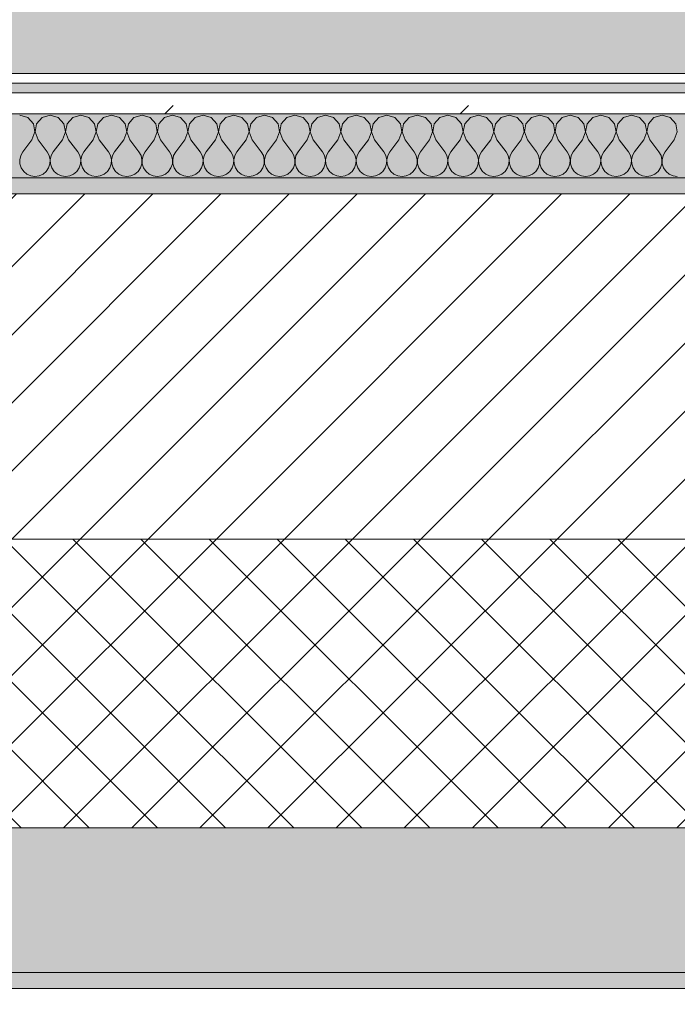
# Model space of a CAD drawing. Header units: millimetres. Extents: x -40968 to 13979, y -19284 to 4746.
# Tile 156 of 256: x -11724 to -11314, y -1709 to -1095. Entities that reach past the tile are written whole.
import ezdxf

# ---------------------------------------------------------------- set-up
doc = ezdxf.new("R2010")
doc.units = ezdxf.units.MM
doc.header["$MEASUREMENT"] = 0
doc.linetypes.add('Wipeout_Contour', pattern=[1000, 0, -1000])
for name, color, linetype in [('12_FAÇ_Façana', 7, 'Continuous'), ('Nuevo_08_E_Envans secs', 7, 'Continuous'), ('Nuevo_14_PAV_Soft Light Grey 0554', 7, 'Continuous')]:
    doc.layers.add(name, color=color, linetype=linetype)
for name, color, linetype, lineweight, true_color in [('12_FAÇ_Façana_Pluma_Nº__102', 7, 'Continuous', 5, 0xcccccc), ('12_FAÇ_Façana_Pluma_Nº__174', 7, 'Continuous', 13, 0xe4ad2c), ('12_FAÇ_Façana_Pluma_Nº__176', 7, 'Continuous', 15, 0x93a0c6), ('Nuevo_08_E_Envans secs_Pluma_Nº__102', 7, 'Continuous', 5, 0xcccccc), ('Nuevo_08_E_Envans secs_Pluma_Nº__171', 171, 'Continuous', 13, 0xaaaaff), ('Nuevo_08_E_Envans secs_Pluma_Nº__177', 7, 'Continuous', 15, 0xf7e046), ('Nuevo_14_PAV_Soft Light Grey 0554_Pluma_Nº__245', 7, 'Continuous', 13, 0xe8e8e8)]:
    doc.layers.add(name, color=color, linetype=linetype, lineweight=lineweight, true_color=true_color)
for name, color, linetype, lineweight in [('12_FAÇ_Façana_Pluma_Nº__2', 8, 'Continuous', 5), ('12_FAÇ_Façana_Pluma_Nº__7', 7, 'Continuous', 5), ('Nuevo_08_E_Envans secs_Pluma_Nº__1', 7, 'Continuous', 5)]:
    doc.layers.add(name, color=color, linetype=linetype, lineweight=lineweight)
pattern_1 = [(45, (0, 0), (-183.848, 183.848), [195, -65]), (45, (7e-14, 183.85), (-183.848, 183.848), [195, -65])]

# ---------------------------------------------------------------- blocks, each defined once
blk = doc.blocks.new('Forjado_1_1', base_point=(-23046.79, -1194.06))
at = {"layer": 'Nuevo_14_PAV_Soft Light Grey 0554_Pluma_Nº__245', "linetype": 'Continuous', "lineweight": 0, "true_color": 0xe8e8e8}
h = blk.add_hatch(color=254, dxfattribs=at)
h.paths.add_polyline_path([(-23046.79, -1194.06), (-1631.11, -1193.63), (-1631.11, -6938.97), (-1556.11, -6938.97), (-1556.11, -7503.98), (-1616.26, -7503.98), (-1616.05, -11935.98), (-1564.89, -11935.98), (-1564.89, -12491.98), (-2024.11, -12491.98), (-2024.11, -12338.98), (-6997.39, -12338.98), (-6997.39, -12391.98), (-3637.68, -12391.98), (-3638.94, -13690.72), (-3644.87, -17130.96), (428.17, -17130.98), (428.89, -16788.98), (778.89, -16788.98), (778.35, -17142.97), (2622.91, -17145.82), (2623.01, -17079.79), (3389.91, -17080.98), (3389.61, -17276.98), (5489.84, -17280.21), (5489.84, -17141.49), (5763.89, -17141.49), (5763.89, -16738.98), (6378.89, -16738.98), (6378.89, -12488.98), (5778.89, -12488.98), (5779.74, -11938.87), (6782.11, -11938.85), (6782.11, -9207.42), (6082.11, -9207.42), (6016.11, -7504.98), (6016.11, -9073.42), (2073.42, -9073.42), (2073.42, -5267.32), (5998.89, -5267.32), (5998.89, -1708.98), (5884.89, -967.98), (7332.11, -967.98), (7332.11, 1999.55), (-28277.4, 1999.55), (-23028.39, 1969.01)])
h.paths.add_polyline_path([(492.89, -5267.32), (1951.42, -5267.32), (1951.42, -9073.42), (492.89, -9073.42)], flags=0)
at = {"layer": 'Nuevo_14_PAV_Soft Light Grey 0554_Pluma_Nº__245', "color": 254, "linetype": 'Continuous', "lineweight": 13, "true_color": 0xe8e8e8, "flags": 128}
blk.add_lwpolyline([(428.17, -17130.98), (-3644.87, -17130.96), (-3638.94, -13690.72), (-3637.68, -12391.98), (-6997.39, -12391.98), (-6997.39, -12338.98), (-2024.11, -12338.98), (-2024.11, -12491.98), (-1564.89, -12491.98), (-1564.89, -11935.98), (-1616.05, -11935.98), (-1616.26, -7503.98), (-1556.11, -7503.98), (-1556.11, -6938.97), (-1631.11, -6938.97), (-1631.11, -1193.63), (-23046.79, -1194.06)], dxfattribs=at)
blk = doc.blocks.new('Muro_10_1', base_point=(-12935.93, -1193.98))
at = {"layer": '12_FAÇ_Façana_Pluma_Nº__102', "linetype": 'Continuous', "lineweight": 0, "true_color": 0xe5e5e5}
for points in [[(-12935.93, -1688.98), (-8781.93, -1688.98), (-8781.93, -1598.98), (-12035.86, -1598.98), (-12035.86, -1613.98), (-12435.86, -1613.98), (-12435.86, -1598.98), (-12486.81, -1598.98), (-12486.81, -1613.98), (-12886.81, -1613.98), (-12886.81, -1598.98), (-12935.93, -1598.98)], [(-12935.93, -1698.98), (-8781.93, -1698.98), (-8781.93, -1688.98), (-12935.93, -1688.98)]]:
    blk.add_hatch(color=254, dxfattribs=at).paths.add_polyline_path(points)
at = {"layer": '12_FAÇ_Façana_Pluma_Nº__174', "linetype": 'Continuous', "lineweight": 13, "true_color": 0xe4ad2c}
h = blk.add_hatch(dxfattribs=at)
h.set_pattern_fill('SATE_Aislamiento_0001', color=42, style=0, pattern_type=2)
h.set_pattern_definition([(45, (0, 0), (-21.2132, 21.2132), []), (135, (0, 0), (21.2132, 21.2132), [])])
h.paths.add_polyline_path([(-12035.86, -1598.98), (-8781.93, -1598.98), (-8781.93, -1418.98), (-12035.86, -1418.98)])
at = {"layer": '12_FAÇ_Façana_Pluma_Nº__176', "linetype": 'Continuous', "lineweight": 0, "true_color": 0x495063}
blk.add_hatch(color=251, dxfattribs=at).paths.add_polyline_path([(-11995.86, -1203.98), (-8781.93, -1203.98), (-8781.93, -1193.98), (-11995.86, -1193.98)])
at = {"layer": '12_FAÇ_Façana_Pluma_Nº__2', "linetype": 'Continuous', "lineweight": 5}
h = blk.add_hatch(dxfattribs=at)
h.set_pattern_fill('Ceramic_0001', color=8, style=0, pattern_type=2)
h.set_pattern_definition([(45, (0, 0), (-21.2132, 21.2132), [])])
h.paths.add_polyline_path([(-11995.86, -1418.98), (-8781.93, -1418.98), (-8781.93, -1203.98), (-11995.86, -1203.98)])
at = {"layer": '12_FAÇ_Façana_Pluma_Nº__7', "color": 7, "linetype": 'Continuous', "lineweight": 5}
for p, q in [((-8781.93, -1203.98), (-11995.86, -1203.98)), ((-11995.86, -1418.98), (-8781.93, -1418.98)), ((-12035.86, -1598.98), (-8781.93, -1598.98)), ((-12935.93, -1688.98), (-8781.93, -1688.98))]:
    blk.add_line(p, q, dxfattribs=at)
at = {"layer": '12_FAÇ_Façana_Pluma_Nº__7', "color": 7, "linetype": 'Continuous', "lineweight": 5, "flags": 128}
for points in [[(-8781.93, -1193.98), (-11995.86, -1193.98)], [(-12935.93, -1698.98), (-8781.93, -1698.98)]]:
    blk.add_lwpolyline(points, dxfattribs=at)
blk = doc.blocks.new('*X247')
at = {"layer": 'Nuevo_08_E_Envans secs_Pluma_Nº__102', "color": 254, "linetype": 'Continuous', "lineweight": 5, "true_color": 0xcccccc}
for p, q in [((-11718.8, -1156.35), (-11723.81, -1154.93)), ((-11715.29, -1160.19), (-11718.8, -1156.35)), ((-11709.77, -1156.35), (-11713.28, -1160.19)), ((-11704.76, -1154.93), (-11709.77, -1156.35)), ((-11699.75, -1156.35), (-11704.76, -1154.93)), ((-11696.24, -1160.19), (-11699.75, -1156.35)), ((-11690.72, -1156.35), (-11694.23, -1160.19)), ((-11685.71, -1154.93), (-11690.72, -1156.35)), ((-11680.71, -1156.35), (-11685.71, -1154.93)), ((-11677.2, -1160.19), (-11680.71, -1156.35)), ((-11671.67, -1156.35), (-11675.19, -1160.19)), ((-11666.67, -1154.93), (-11671.67, -1156.35)), ((-11661.66, -1156.35), (-11666.67, -1154.93)), ((-11658.15, -1160.19), (-11661.66, -1156.35)), ((-11652.63, -1156.35), (-11656.14, -1160.19)), ((-11647.62, -1154.93), (-11652.63, -1156.35)), ((-11642.61, -1156.35), (-11647.62, -1154.93)), ((-11639.1, -1160.19), (-11642.61, -1156.35)), ((-11633.58, -1156.35), (-11637.09, -1160.19)), ((-11628.57, -1154.93), (-11633.58, -1156.35)), ((-11623.56, -1156.35), (-11628.57, -1154.93)), ((-11620.05, -1160.19), (-11623.56, -1156.35)), ((-11614.53, -1156.35), (-11618.04, -1160.19)), ((-11609.52, -1154.93), (-11614.53, -1156.35)), ((-11604.52, -1156.35), (-11609.52, -1154.93)), ((-11601.01, -1160.19), (-11604.52, -1156.35)), ((-11595.48, -1156.35), (-11598.99, -1160.19)), ((-11590.48, -1154.93), (-11595.48, -1156.35)), ((-11585.47, -1156.35), (-11590.48, -1154.93)), ((-11581.96, -1160.19), (-11585.47, -1156.35)), ((-11576.44, -1156.35), (-11579.95, -1160.19)), ((-11571.43, -1154.93), (-11576.44, -1156.35)), ((-11566.42, -1156.35), (-11571.43, -1154.93)), ((-11562.91, -1160.19), (-11566.42, -1156.35)), ((-11557.39, -1156.35), (-11560.9, -1160.19)), ((-11552.38, -1154.93), (-11557.39, -1156.35)), ((-11547.37, -1156.35), (-11552.38, -1154.93)), ((-11543.86, -1160.19), (-11547.37, -1156.35)), ((-11538.34, -1156.35), (-11541.85, -1160.19)), ((-11533.33, -1154.93), (-11538.34, -1156.35)), ((-11528.33, -1156.35), (-11533.33, -1154.93)), ((-11524.81, -1160.19), (-11528.33, -1156.35)), ((-11519.29, -1156.35), (-11522.8, -1160.19)), ((-11514.29, -1154.93), (-11519.29, -1156.35)), ((-11509.28, -1156.35), (-11514.29, -1154.93)), ((-11505.77, -1160.19), (-11509.28, -1156.35)), ((-11500.25, -1156.35), (-11503.76, -1160.19)), ((-11495.24, -1154.93), (-11500.25, -1156.35)), ((-11490.23, -1156.35), (-11495.24, -1154.93)), ((-11486.72, -1160.19), (-11490.23, -1156.35)), ((-11481.2, -1156.35), (-11484.71, -1160.19)), ((-11476.19, -1154.93), (-11481.2, -1156.35)), ((-11471.18, -1156.35), (-11476.19, -1154.93)), ((-11467.67, -1160.19), (-11471.18, -1156.35)), ((-11462.15, -1156.35), (-11465.66, -1160.19)), ((-11457.14, -1154.93), (-11462.15, -1156.35)), ((-11452.14, -1156.35), (-11457.14, -1154.93)), ((-11448.62, -1160.19), (-11452.14, -1156.35)), ((-11443.1, -1156.35), (-11446.61, -1160.19)), ((-11438.1, -1154.93), (-11443.1, -1156.35)), ((-11433.09, -1156.35), (-11438.1, -1154.93)), ((-11429.58, -1160.19), (-11433.09, -1156.35)), ((-11424.05, -1156.35), (-11427.57, -1160.19)), ((-11419.05, -1154.93), (-11424.05, -1156.35)), ((-11414.04, -1156.35), (-11419.05, -1154.93)), ((-11410.53, -1160.19), (-11414.04, -1156.35)), ((-11405.01, -1156.35), (-11408.52, -1160.19)), ((-11400, -1154.93), (-11405.01, -1156.35)), ((-11394.99, -1156.35), (-11400, -1154.93)), ((-11391.48, -1160.19), (-11394.99, -1156.35)), ((-11385.96, -1156.35), (-11389.47, -1160.19)), ((-11380.95, -1154.93), (-11385.96, -1156.35)), ((-11375.95, -1156.35), (-11380.95, -1154.93)), ((-11372.43, -1160.19), (-11375.95, -1156.35)), ((-11366.91, -1156.35), (-11370.42, -1160.19)), ((-11361.9, -1154.93), (-11366.91, -1156.35)), ((-11356.9, -1156.35), (-11361.9, -1154.93)), ((-11353.39, -1160.19), (-11356.9, -1156.35)), ((-11347.86, -1156.35), (-11351.38, -1160.19)), ((-11342.86, -1154.93), (-11347.86, -1156.35)), ((-11337.85, -1156.35), (-11342.86, -1154.93)), ((-11334.34, -1160.19), (-11337.85, -1156.35)), ((-11328.82, -1156.35), (-11332.33, -1160.19)), ((-11323.81, -1154.93), (-11328.82, -1156.35)), ((-11318.8, -1156.35), (-11323.81, -1154.93)), ((-11315.29, -1160.19), (-11318.8, -1156.35)), ((-11716.19, -1170.17), (-11714.32, -1165.31)), ((-11714.32, -1165.31), (-11715.29, -1160.19)), ((-11713.28, -1160.19), (-11714.25, -1165.31)), ((-11714.25, -1165.31), (-11712.38, -1170.17)), ((-11697.14, -1170.17), (-11695.28, -1165.31)), ((-11695.28, -1165.31), (-11696.24, -1160.19)), ((-11694.23, -1160.19), (-11695.2, -1165.31)), ((-11695.2, -1165.31), (-11693.33, -1170.17)), ((-11678.1, -1170.17), (-11676.23, -1165.31)), ((-11676.23, -1165.31), (-11677.2, -1160.19)), ((-11675.19, -1160.19), (-11676.15, -1165.31)), ((-11676.15, -1165.31), (-11674.29, -1170.17)), ((-11659.05, -1170.17), (-11657.18, -1165.31)), ((-11657.18, -1165.31), (-11658.15, -1160.19)), ((-11656.14, -1160.19), (-11657.1, -1165.31)), ((-11657.1, -1165.31), (-11655.24, -1170.17)), ((-11640, -1170.17), (-11638.13, -1165.31)), ((-11638.13, -1165.31), (-11639.1, -1160.19)), ((-11637.09, -1160.19), (-11638.06, -1165.31)), ((-11638.06, -1165.31), (-11636.19, -1170.17)), ((-11620.95, -1170.17), (-11619.09, -1165.31)), ((-11619.09, -1165.31), (-11620.05, -1160.19)), ((-11618.04, -1160.19), (-11619.01, -1165.31)), ((-11619.01, -1165.31), (-11617.14, -1170.17)), ((-11601.9, -1170.17), (-11600.04, -1165.31)), ((-11600.04, -1165.31), (-11601.01, -1160.19)), ((-11598.99, -1160.19), (-11599.96, -1165.31)), ((-11599.96, -1165.31), (-11598.1, -1170.17)), ((-11582.86, -1170.17), (-11580.99, -1165.31)), ((-11580.99, -1165.31), (-11581.96, -1160.19)), ((-11579.95, -1160.19), (-11580.91, -1165.31)), ((-11580.91, -1165.31), (-11579.05, -1170.17)), ((-11563.81, -1170.17), (-11561.94, -1165.31)), ((-11561.94, -1165.31), (-11562.91, -1160.19)), ((-11560.9, -1160.19), (-11561.87, -1165.31)), ((-11561.87, -1165.31), (-11560, -1170.17)), ((-11544.76, -1170.17), (-11542.9, -1165.31)), ((-11542.9, -1165.31), (-11543.86, -1160.19)), ((-11541.85, -1160.19), (-11542.82, -1165.31)), ((-11542.82, -1165.31), (-11540.95, -1170.17)), ((-11525.71, -1170.17), (-11523.85, -1165.31)), ((-11523.85, -1165.31), (-11524.81, -1160.19)), ((-11522.8, -1160.19), (-11523.77, -1165.31)), ((-11523.77, -1165.31), (-11521.9, -1170.17)), ((-11506.67, -1170.17), (-11504.8, -1165.31)), ((-11504.8, -1165.31), (-11505.77, -1160.19)), ((-11503.76, -1160.19), (-11504.72, -1165.31)), ((-11504.72, -1165.31), (-11502.86, -1170.17)), ((-11487.62, -1170.17), (-11485.75, -1165.31)), ((-11485.75, -1165.31), (-11486.72, -1160.19)), ((-11484.71, -1160.19), (-11485.68, -1165.31)), ((-11485.68, -1165.31), (-11483.81, -1170.17)), ((-11468.57, -1170.17), (-11466.71, -1165.31)), ((-11466.71, -1165.31), (-11467.67, -1160.19)), ((-11465.66, -1160.19), (-11466.63, -1165.31)), ((-11466.63, -1165.31), (-11464.76, -1170.17)), ((-11449.52, -1170.17), (-11447.66, -1165.31)), ((-11447.66, -1165.31), (-11448.62, -1160.19)), ((-11446.61, -1160.19), (-11447.58, -1165.31)), ((-11447.58, -1165.31), (-11445.71, -1170.17)), ((-11430.48, -1170.17), (-11428.61, -1165.31)), ((-11428.61, -1165.31), (-11429.58, -1160.19)), ((-11427.57, -1160.19), (-11428.53, -1165.31)), ((-11428.53, -1165.31), (-11426.67, -1170.17)), ((-11411.43, -1170.17), (-11409.56, -1165.31)), ((-11409.56, -1165.31), (-11410.53, -1160.19)), ((-11408.52, -1160.19), (-11409.49, -1165.31)), ((-11409.49, -1165.31), (-11407.62, -1170.17)), ((-11392.38, -1170.17), (-11390.51, -1165.31)), ((-11390.51, -1165.31), (-11391.48, -1160.19)), ((-11389.47, -1160.19), (-11390.44, -1165.31)), ((-11390.44, -1165.31), (-11388.57, -1170.17)), ((-11373.33, -1170.17), (-11371.47, -1165.31)), ((-11371.47, -1165.31), (-11372.43, -1160.19)), ((-11370.42, -1160.19), (-11371.39, -1165.31)), ((-11371.39, -1165.31), (-11369.52, -1170.17)), ((-11354.29, -1170.17), (-11352.42, -1165.31)), ((-11352.42, -1165.31), (-11353.39, -1160.19)), ((-11351.38, -1160.19), (-11352.34, -1165.31)), ((-11352.34, -1165.31), (-11350.48, -1170.17)), ((-11335.24, -1170.17), (-11333.37, -1165.31)), ((-11333.37, -1165.31), (-11334.34, -1160.19)), ((-11332.33, -1160.19), (-11333.29, -1165.31)), ((-11333.29, -1165.31), (-11331.43, -1170.17)), ((-11316.19, -1170.17), (-11314.32, -1165.31)), ((-11314.32, -1165.31), (-11315.29, -1160.19)), ((-11716.19, -1170.17), (-11721.9, -1177.79)), ((-11712.38, -1170.17), (-11706.67, -1177.79)), ((-11697.14, -1170.17), (-11702.86, -1177.79)), ((-11693.33, -1170.17), (-11687.62, -1177.79)), ((-11678.1, -1170.17), (-11683.81, -1177.79)), ((-11674.29, -1170.17), (-11668.57, -1177.79)), ((-11659.05, -1170.17), (-11664.76, -1177.79)), ((-11655.24, -1170.17), (-11649.52, -1177.79)), ((-11640, -1170.17), (-11645.71, -1177.79)), ((-11636.19, -1170.17), (-11630.48, -1177.79)), ((-11620.95, -1170.17), (-11626.67, -1177.79)), ((-11617.14, -1170.17), (-11611.43, -1177.79)), ((-11601.9, -1170.17), (-11607.62, -1177.79)), ((-11598.1, -1170.17), (-11592.38, -1177.79)), ((-11582.86, -1170.17), (-11588.57, -1177.79)), ((-11579.05, -1170.17), (-11573.33, -1177.79)), ((-11563.81, -1170.17), (-11569.52, -1177.79)), ((-11560, -1170.17), (-11554.29, -1177.79)), ((-11544.76, -1170.17), (-11550.48, -1177.79)), ((-11540.95, -1170.17), (-11535.24, -1177.79)), ((-11525.71, -1170.17), (-11531.43, -1177.79)), ((-11521.9, -1170.17), (-11516.19, -1177.79)), ((-11506.67, -1170.17), (-11512.38, -1177.79)), ((-11502.86, -1170.17), (-11497.14, -1177.79)), ((-11487.62, -1170.17), (-11493.33, -1177.79)), ((-11483.81, -1170.17), (-11478.1, -1177.79)), ((-11468.57, -1170.17), (-11474.29, -1177.79)), ((-11464.76, -1170.17), (-11459.05, -1177.79)), ((-11449.52, -1170.17), (-11455.24, -1177.79)), ((-11445.71, -1170.17), (-11440, -1177.79)), ((-11430.48, -1170.17), (-11436.19, -1177.79)), ((-11426.67, -1170.17), (-11420.95, -1177.79)), ((-11411.43, -1170.17), (-11417.14, -1177.79)), ((-11407.62, -1170.17), (-11401.9, -1177.79)), ((-11392.38, -1170.17), (-11398.1, -1177.79)), ((-11388.57, -1170.17), (-11382.86, -1177.79)), ((-11373.33, -1170.17), (-11379.05, -1177.79)), ((-11369.52, -1170.17), (-11363.81, -1177.79)), ((-11354.29, -1170.17), (-11360, -1177.79)), ((-11350.48, -1170.17), (-11344.76, -1177.79)), ((-11335.24, -1170.17), (-11340.95, -1177.79)), ((-11331.43, -1170.17), (-11325.71, -1177.79)), ((-11316.19, -1170.17), (-11321.9, -1177.79)), ((-11721.9, -1177.79), (-11723.18, -1180.08)), ((-11705.4, -1180.08), (-11706.67, -1177.79)), ((-11702.86, -1177.79), (-11704.13, -1180.08)), ((-11686.35, -1180.08), (-11687.62, -1177.79)), ((-11683.81, -1177.79), (-11685.08, -1180.08)), ((-11667.3, -1180.08), (-11668.57, -1177.79)), ((-11664.76, -1177.79), (-11666.03, -1180.08)), ((-11648.25, -1180.08), (-11649.52, -1177.79)), ((-11645.71, -1177.79), (-11646.99, -1180.08)), ((-11629.2, -1180.08), (-11630.48, -1177.79)), ((-11626.67, -1177.79), (-11627.94, -1180.08)), ((-11610.16, -1180.08), (-11611.43, -1177.79)), ((-11607.62, -1177.79), (-11608.89, -1180.08)), ((-11591.11, -1180.08), (-11592.38, -1177.79)), ((-11588.57, -1177.79), (-11589.84, -1180.08)), ((-11572.06, -1180.08), (-11573.33, -1177.79)), ((-11569.52, -1177.79), (-11570.8, -1180.08)), ((-11553.01, -1180.08), (-11554.29, -1177.79)), ((-11550.48, -1177.79), (-11551.75, -1180.08)), ((-11533.97, -1180.08), (-11535.24, -1177.79)), ((-11531.43, -1177.79), (-11532.7, -1180.08)), ((-11514.92, -1180.08), (-11516.19, -1177.79)), ((-11512.38, -1177.79), (-11513.65, -1180.08)), ((-11495.87, -1180.08), (-11497.14, -1177.79)), ((-11493.33, -1177.79), (-11494.6, -1180.08)), ((-11476.82, -1180.08), (-11478.1, -1177.79)), ((-11474.29, -1177.79), (-11475.56, -1180.08)), ((-11457.78, -1180.08), (-11459.05, -1177.79)), ((-11455.24, -1177.79), (-11456.51, -1180.08)), ((-11438.73, -1180.08), (-11440, -1177.79)), ((-11436.19, -1177.79), (-11437.46, -1180.08)), ((-11419.68, -1180.08), (-11420.95, -1177.79)), ((-11417.14, -1177.79), (-11418.41, -1180.08)), ((-11400.63, -1180.08), (-11401.9, -1177.79)), ((-11398.1, -1177.79), (-11399.37, -1180.08)), ((-11381.59, -1180.08), (-11382.86, -1177.79)), ((-11379.05, -1177.79), (-11380.32, -1180.08)), ((-11362.54, -1180.08), (-11363.81, -1177.79)), ((-11360, -1177.79), (-11361.27, -1180.08)), ((-11343.49, -1180.08), (-11344.76, -1177.79)), ((-11340.95, -1177.79), (-11342.22, -1180.08)), ((-11324.44, -1180.08), (-11325.71, -1177.79)), ((-11321.9, -1177.79), (-11323.18, -1180.08)), ((-11723.18, -1180.08), (-11723.77, -1182.64)), ((-11723.77, -1182.64), (-11723.64, -1185.27)), ((-11704.8, -1182.64), (-11705.4, -1180.08)), ((-11704.93, -1185.27), (-11704.8, -1182.64)), ((-11704.13, -1180.08), (-11704.72, -1182.64)), ((-11704.72, -1182.64), (-11704.6, -1185.27)), ((-11685.75, -1182.64), (-11686.35, -1180.08)), ((-11685.88, -1185.27), (-11685.75, -1182.64)), ((-11685.08, -1180.08), (-11685.68, -1182.64)), ((-11685.68, -1182.64), (-11685.55, -1185.27)), ((-11666.71, -1182.64), (-11667.3, -1180.08)), ((-11666.83, -1185.27), (-11666.71, -1182.64)), ((-11666.03, -1180.08), (-11666.63, -1182.64)), ((-11666.63, -1182.64), (-11666.5, -1185.27)), ((-11647.66, -1182.64), (-11648.25, -1180.08)), ((-11647.78, -1185.27), (-11647.66, -1182.64)), ((-11646.99, -1180.08), (-11647.58, -1182.64)), ((-11647.58, -1182.64), (-11647.45, -1185.27)), ((-11628.61, -1182.64), (-11629.2, -1180.08)), ((-11628.74, -1185.27), (-11628.61, -1182.64)), ((-11627.94, -1180.08), (-11628.53, -1182.64)), ((-11628.53, -1182.64), (-11628.41, -1185.27)), ((-11609.56, -1182.64), (-11610.16, -1180.08)), ((-11609.69, -1185.27), (-11609.56, -1182.64)), ((-11608.89, -1180.08), (-11609.49, -1182.64)), ((-11609.49, -1182.64), (-11609.36, -1185.27)), ((-11590.51, -1182.64), (-11591.11, -1180.08)), ((-11590.64, -1185.27), (-11590.51, -1182.64)), ((-11589.84, -1180.08), (-11590.44, -1182.64)), ((-11590.44, -1182.64), (-11590.31, -1185.27)), ((-11571.47, -1182.64), (-11572.06, -1180.08)), ((-11571.59, -1185.27), (-11571.47, -1182.64)), ((-11570.8, -1180.08), (-11571.39, -1182.64)), ((-11571.39, -1182.64), (-11571.26, -1185.27)), ((-11552.42, -1182.64), (-11553.01, -1180.08)), ((-11552.55, -1185.27), (-11552.42, -1182.64)), ((-11551.75, -1180.08), (-11552.34, -1182.64)), ((-11552.34, -1182.64), (-11552.22, -1185.27)), ((-11533.37, -1182.64), (-11533.97, -1180.08)), ((-11533.5, -1185.27), (-11533.37, -1182.64)), ((-11532.7, -1180.08), (-11533.29, -1182.64)), ((-11533.29, -1182.64), (-11533.17, -1185.27)), ((-11514.32, -1182.64), (-11514.92, -1180.08)), ((-11514.45, -1185.27), (-11514.32, -1182.64)), ((-11513.65, -1180.08), (-11514.25, -1182.64)), ((-11514.25, -1182.64), (-11514.12, -1185.27)), ((-11495.28, -1182.64), (-11495.87, -1180.08)), ((-11495.4, -1185.27), (-11495.28, -1182.64)), ((-11494.6, -1180.08), (-11495.2, -1182.64)), ((-11495.2, -1182.64), (-11495.07, -1185.27)), ((-11476.23, -1182.64), (-11476.82, -1180.08)), ((-11476.36, -1185.27), (-11476.23, -1182.64)), ((-11475.56, -1180.08), (-11476.15, -1182.64)), ((-11476.15, -1182.64), (-11476.02, -1185.27)), ((-11457.18, -1182.64), (-11457.78, -1180.08)), ((-11457.31, -1185.27), (-11457.18, -1182.64)), ((-11456.51, -1180.08), (-11457.1, -1182.64)), ((-11457.1, -1182.64), (-11456.98, -1185.27)), ((-11438.13, -1182.64), (-11438.73, -1180.08)), ((-11438.26, -1185.27), (-11438.13, -1182.64)), ((-11437.46, -1180.08), (-11438.06, -1182.64)), ((-11438.06, -1182.64), (-11437.93, -1185.27)), ((-11419.09, -1182.64), (-11419.68, -1180.08)), ((-11419.21, -1185.27), (-11419.09, -1182.64)), ((-11418.41, -1180.08), (-11419.01, -1182.64)), ((-11419.01, -1182.64), (-11418.88, -1185.27)), ((-11400.04, -1182.64), (-11400.63, -1180.08)), ((-11400.17, -1185.27), (-11400.04, -1182.64)), ((-11399.37, -1180.08), (-11399.96, -1182.64)), ((-11399.96, -1182.64), (-11399.83, -1185.27)), ((-11380.99, -1182.64), (-11381.59, -1180.08)), ((-11381.12, -1185.27), (-11380.99, -1182.64)), ((-11380.32, -1180.08), (-11380.91, -1182.64)), ((-11380.91, -1182.64), (-11380.79, -1185.27)), ((-11361.94, -1182.64), (-11362.54, -1180.08)), ((-11362.07, -1185.27), (-11361.94, -1182.64)), ((-11361.27, -1180.08), (-11361.87, -1182.64)), ((-11361.87, -1182.64), (-11361.74, -1185.27)), ((-11342.9, -1182.64), (-11343.49, -1180.08)), ((-11343.02, -1185.27), (-11342.9, -1182.64)), ((-11342.22, -1180.08), (-11342.82, -1182.64)), ((-11342.82, -1182.64), (-11342.69, -1185.27)), ((-11323.85, -1182.64), (-11324.44, -1180.08)), ((-11323.98, -1185.27), (-11323.85, -1182.64)), ((-11323.18, -1180.08), (-11323.77, -1182.64)), ((-11323.77, -1182.64), (-11323.64, -1185.27)), ((-11723.64, -1185.27), (-11722.8, -1187.76)), ((-11722.8, -1187.76), (-11721.32, -1189.92)), ((-11721.32, -1189.92), (-11719.29, -1191.6)), ((-11709.28, -1191.6), (-11707.26, -1189.92)), ((-11707.26, -1189.92), (-11705.77, -1187.76)), ((-11705.77, -1187.76), (-11704.93, -1185.27)), ((-11704.6, -1185.27), (-11703.76, -1187.76)), ((-11703.76, -1187.76), (-11702.27, -1189.92)), ((-11702.27, -1189.92), (-11700.25, -1191.6)), ((-11690.23, -1191.6), (-11688.21, -1189.92)), ((-11688.21, -1189.92), (-11686.72, -1187.76)), ((-11686.72, -1187.76), (-11685.88, -1185.27)), ((-11685.55, -1185.27), (-11684.71, -1187.76)), ((-11684.71, -1187.76), (-11683.22, -1189.92)), ((-11683.22, -1189.92), (-11681.2, -1191.6)), ((-11671.18, -1191.6), (-11669.16, -1189.92)), ((-11669.16, -1189.92), (-11667.67, -1187.76)), ((-11667.67, -1187.76), (-11666.83, -1185.27)), ((-11666.5, -1185.27), (-11665.66, -1187.76)), ((-11665.66, -1187.76), (-11664.17, -1189.92)), ((-11664.17, -1189.92), (-11662.15, -1191.6)), ((-11652.14, -1191.6), (-11650.11, -1189.92)), ((-11650.11, -1189.92), (-11648.62, -1187.76)), ((-11648.62, -1187.76), (-11647.78, -1185.27)), ((-11647.45, -1185.27), (-11646.61, -1187.76)), ((-11646.61, -1187.76), (-11645.13, -1189.92)), ((-11645.13, -1189.92), (-11643.1, -1191.6)), ((-11633.09, -1191.6), (-11631.06, -1189.92)), ((-11631.06, -1189.92), (-11629.58, -1187.76)), ((-11629.58, -1187.76), (-11628.74, -1185.27)), ((-11628.41, -1185.27), (-11627.57, -1187.76)), ((-11627.57, -1187.76), (-11626.08, -1189.92)), ((-11626.08, -1189.92), (-11624.05, -1191.6)), ((-11614.04, -1191.6), (-11612.02, -1189.92)), ((-11612.02, -1189.92), (-11610.53, -1187.76)), ((-11610.53, -1187.76), (-11609.69, -1185.27)), ((-11609.36, -1185.27), (-11608.52, -1187.76)), ((-11608.52, -1187.76), (-11607.03, -1189.92)), ((-11607.03, -1189.92), (-11605.01, -1191.6)), ((-11594.99, -1191.6), (-11592.97, -1189.92)), ((-11592.97, -1189.92), (-11591.48, -1187.76)), ((-11591.48, -1187.76), (-11590.64, -1185.27)), ((-11590.31, -1185.27), (-11589.47, -1187.76)), ((-11589.47, -1187.76), (-11587.98, -1189.92)), ((-11587.98, -1189.92), (-11585.96, -1191.6)), ((-11575.95, -1191.6), (-11573.92, -1189.92)), ((-11573.92, -1189.92), (-11572.43, -1187.76)), ((-11572.43, -1187.76), (-11571.59, -1185.27)), ((-11571.26, -1185.27), (-11570.42, -1187.76)), ((-11570.42, -1187.76), (-11568.94, -1189.92)), ((-11568.94, -1189.92), (-11566.91, -1191.6)), ((-11556.9, -1191.6), (-11554.87, -1189.92)), ((-11554.87, -1189.92), (-11553.39, -1187.76)), ((-11553.39, -1187.76), (-11552.55, -1185.27)), ((-11552.22, -1185.27), (-11551.38, -1187.76)), ((-11551.38, -1187.76), (-11549.89, -1189.92)), ((-11549.89, -1189.92), (-11547.86, -1191.6)), ((-11537.85, -1191.6), (-11535.83, -1189.92)), ((-11535.83, -1189.92), (-11534.34, -1187.76)), ((-11534.34, -1187.76), (-11533.5, -1185.27)), ((-11533.17, -1185.27), (-11532.33, -1187.76)), ((-11532.33, -1187.76), (-11530.84, -1189.92)), ((-11530.84, -1189.92), (-11528.82, -1191.6)), ((-11518.8, -1191.6), (-11516.78, -1189.92)), ((-11516.78, -1189.92), (-11515.29, -1187.76)), ((-11515.29, -1187.76), (-11514.45, -1185.27)), ((-11514.12, -1185.27), (-11513.28, -1187.76)), ((-11513.28, -1187.76), (-11511.79, -1189.92)), ((-11511.79, -1189.92), (-11509.77, -1191.6)), ((-11499.75, -1191.6), (-11497.73, -1189.92)), ((-11497.73, -1189.92), (-11496.24, -1187.76)), ((-11496.24, -1187.76), (-11495.4, -1185.27)), ((-11495.07, -1185.27), (-11494.23, -1187.76)), ((-11494.23, -1187.76), (-11492.74, -1189.92)), ((-11492.74, -1189.92), (-11490.72, -1191.6)), ((-11480.71, -1191.6), (-11478.68, -1189.92)), ((-11478.68, -1189.92), (-11477.2, -1187.76)), ((-11477.2, -1187.76), (-11476.36, -1185.27)), ((-11476.02, -1185.27), (-11475.19, -1187.76)), ((-11475.19, -1187.76), (-11473.7, -1189.92)), ((-11473.7, -1189.92), (-11471.67, -1191.6)), ((-11461.66, -1191.6), (-11459.64, -1189.92)), ((-11459.64, -1189.92), (-11458.15, -1187.76)), ((-11458.15, -1187.76), (-11457.31, -1185.27)), ((-11456.98, -1185.27), (-11456.14, -1187.76)), ((-11456.14, -1187.76), (-11454.65, -1189.92)), ((-11454.65, -1189.92), (-11452.63, -1191.6)), ((-11442.61, -1191.6), (-11440.59, -1189.92)), ((-11440.59, -1189.92), (-11439.1, -1187.76)), ((-11439.1, -1187.76), (-11438.26, -1185.27)), ((-11437.93, -1185.27), (-11437.09, -1187.76)), ((-11437.09, -1187.76), (-11435.6, -1189.92)), ((-11435.6, -1189.92), (-11433.58, -1191.6)), ((-11423.56, -1191.6), (-11421.54, -1189.92)), ((-11421.54, -1189.92), (-11420.05, -1187.76)), ((-11420.05, -1187.76), (-11419.21, -1185.27)), ((-11418.88, -1185.27), (-11418.04, -1187.76)), ((-11418.04, -1187.76), (-11416.55, -1189.92)), ((-11416.55, -1189.92), (-11414.53, -1191.6)), ((-11404.52, -1191.6), (-11402.49, -1189.92)), ((-11402.49, -1189.92), (-11401.01, -1187.76)), ((-11401.01, -1187.76), (-11400.17, -1185.27)), ((-11399.83, -1185.27), (-11398.99, -1187.76)), ((-11398.99, -1187.76), (-11397.51, -1189.92)), ((-11397.51, -1189.92), (-11395.48, -1191.6)), ((-11385.47, -1191.6), (-11383.45, -1189.92)), ((-11383.45, -1189.92), (-11381.96, -1187.76)), ((-11381.96, -1187.76), (-11381.12, -1185.27)), ((-11380.79, -1185.27), (-11379.95, -1187.76)), ((-11379.95, -1187.76), (-11378.46, -1189.92)), ((-11378.46, -1189.92), (-11376.44, -1191.6)), ((-11366.42, -1191.6), (-11364.4, -1189.92)), ((-11364.4, -1189.92), (-11362.91, -1187.76)), ((-11362.91, -1187.76), (-11362.07, -1185.27)), ((-11361.74, -1185.27), (-11360.9, -1187.76)), ((-11360.9, -1187.76), (-11359.41, -1189.92)), ((-11359.41, -1189.92), (-11357.39, -1191.6)), ((-11347.37, -1191.6), (-11345.35, -1189.92)), ((-11345.35, -1189.92), (-11343.86, -1187.76)), ((-11343.86, -1187.76), (-11343.02, -1185.27)), ((-11342.69, -1185.27), (-11341.85, -1187.76)), ((-11341.85, -1187.76), (-11340.36, -1189.92)), ((-11340.36, -1189.92), (-11338.34, -1191.6)), ((-11328.33, -1191.6), (-11326.3, -1189.92)), ((-11326.3, -1189.92), (-11324.81, -1187.76)), ((-11324.81, -1187.76), (-11323.98, -1185.27)), ((-11323.64, -1185.27), (-11322.8, -1187.76)), ((-11322.8, -1187.76), (-11321.32, -1189.92)), ((-11321.32, -1189.92), (-11319.29, -1191.6)), ((-11719.29, -1191.6), (-11716.89, -1192.66)), ((-11716.89, -1192.66), (-11714.29, -1193.02)), ((-11714.29, -1193.02), (-11711.68, -1192.66)), ((-11711.68, -1192.66), (-11709.28, -1191.6)), ((-11700.25, -1191.6), (-11697.84, -1192.66)), ((-11697.84, -1192.66), (-11695.24, -1193.02)), ((-11695.24, -1193.02), (-11692.64, -1192.66)), ((-11692.64, -1192.66), (-11690.23, -1191.6)), ((-11681.2, -1191.6), (-11678.79, -1192.66)), ((-11678.79, -1192.66), (-11676.19, -1193.02)), ((-11676.19, -1193.02), (-11673.59, -1192.66)), ((-11673.59, -1192.66), (-11671.18, -1191.6)), ((-11662.15, -1191.6), (-11659.75, -1192.66)), ((-11659.75, -1192.66), (-11657.14, -1193.02)), ((-11657.14, -1193.02), (-11654.54, -1192.66)), ((-11654.54, -1192.66), (-11652.14, -1191.6)), ((-11643.1, -1191.6), (-11640.7, -1192.66)), ((-11640.7, -1192.66), (-11638.1, -1193.02)), ((-11638.1, -1193.02), (-11635.49, -1192.66)), ((-11635.49, -1192.66), (-11633.09, -1191.6)), ((-11624.05, -1191.6), (-11621.65, -1192.66)), ((-11621.65, -1192.66), (-11619.05, -1193.02)), ((-11619.05, -1193.02), (-11616.45, -1192.66)), ((-11616.45, -1192.66), (-11614.04, -1191.6)), ((-11605.01, -1191.6), (-11602.6, -1192.66)), ((-11602.6, -1192.66), (-11600, -1193.02)), ((-11600, -1193.02), (-11597.4, -1192.66)), ((-11597.4, -1192.66), (-11594.99, -1191.6)), ((-11585.96, -1191.6), (-11583.55, -1192.66)), ((-11583.55, -1192.66), (-11580.95, -1193.02)), ((-11580.95, -1193.02), (-11578.35, -1192.66)), ((-11578.35, -1192.66), (-11575.95, -1191.6)), ((-11566.91, -1191.6), (-11564.51, -1192.66)), ((-11564.51, -1192.66), (-11561.9, -1193.02)), ((-11561.9, -1193.02), (-11559.3, -1192.66)), ((-11559.3, -1192.66), (-11556.9, -1191.6)), ((-11547.86, -1191.6), (-11545.46, -1192.66)), ((-11545.46, -1192.66), (-11542.86, -1193.02)), ((-11542.86, -1193.02), (-11540.25, -1192.66)), ((-11540.25, -1192.66), (-11537.85, -1191.6)), ((-11528.82, -1191.6), (-11526.41, -1192.66)), ((-11526.41, -1192.66), (-11523.81, -1193.02)), ((-11523.81, -1193.02), (-11521.21, -1192.66)), ((-11521.21, -1192.66), (-11518.8, -1191.6)), ((-11509.77, -1191.6), (-11507.36, -1192.66)), ((-11507.36, -1192.66), (-11504.76, -1193.02)), ((-11504.76, -1193.02), (-11502.16, -1192.66)), ((-11502.16, -1192.66), (-11499.75, -1191.6)), ((-11490.72, -1191.6), (-11488.32, -1192.66)), ((-11488.32, -1192.66), (-11485.71, -1193.02)), ((-11485.71, -1193.02), (-11483.11, -1192.66)), ((-11483.11, -1192.66), (-11480.71, -1191.6)), ((-11471.67, -1191.6), (-11469.27, -1192.66)), ((-11469.27, -1192.66), (-11466.67, -1193.02)), ((-11466.67, -1193.02), (-11464.06, -1192.66)), ((-11464.06, -1192.66), (-11461.66, -1191.6)), ((-11452.63, -1191.6), (-11450.22, -1192.66)), ((-11450.22, -1192.66), (-11447.62, -1193.02)), ((-11447.62, -1193.02), (-11445.02, -1192.66)), ((-11445.02, -1192.66), (-11442.61, -1191.6)), ((-11433.58, -1191.6), (-11431.17, -1192.66)), ((-11431.17, -1192.66), (-11428.57, -1193.02)), ((-11428.57, -1193.02), (-11425.97, -1192.66)), ((-11425.97, -1192.66), (-11423.56, -1191.6)), ((-11414.53, -1191.6), (-11412.13, -1192.66)), ((-11412.13, -1192.66), (-11409.52, -1193.02)), ((-11409.52, -1193.02), (-11406.92, -1192.66)), ((-11406.92, -1192.66), (-11404.52, -1191.6)), ((-11395.48, -1191.6), (-11393.08, -1192.66)), ((-11393.08, -1192.66), (-11390.48, -1193.02)), ((-11390.48, -1193.02), (-11387.87, -1192.66)), ((-11387.87, -1192.66), (-11385.47, -1191.6)), ((-11376.44, -1191.6), (-11374.03, -1192.66)), ((-11374.03, -1192.66), (-11371.43, -1193.02)), ((-11371.43, -1193.02), (-11368.83, -1192.66)), ((-11368.83, -1192.66), (-11366.42, -1191.6)), ((-11357.39, -1191.6), (-11354.98, -1192.66)), ((-11354.98, -1192.66), (-11352.38, -1193.02)), ((-11352.38, -1193.02), (-11349.78, -1192.66)), ((-11349.78, -1192.66), (-11347.37, -1191.6)), ((-11338.34, -1191.6), (-11335.94, -1192.66)), ((-11335.94, -1192.66), (-11333.33, -1193.02)), ((-11333.33, -1193.02), (-11330.73, -1192.66)), ((-11330.73, -1192.66), (-11328.33, -1191.6)), ((-11319.29, -1191.6), (-11316.89, -1192.66)), ((-11316.89, -1192.66), (-11314.29, -1193.02))]:
    blk.add_line(p, q, dxfattribs=at)
blk = doc.blocks.new('Muro_94_1', base_point=(-8781.93, -1193.98))
at = {"layer": 'Nuevo_08_E_Envans secs_Pluma_Nº__1', "color": 7, "linetype": 'Continuous', "lineweight": 5, "flags": 128}
blk.add_lwpolyline([(-12035.86, -1193.98), (-8781.93, -1193.98)], dxfattribs=at)
at = {"color": 254, "linetype": 'Wipeout_Contour', "lineweight": 0, "ltscale": 41757.661054}
blk.add_wipeout([(-11970.86, -1134.98), (-8781.93, -1134.98), (-8781.93, -1128.98), (-11970.86, -1128.98)], dxfattribs=at).dxf.layer = 'Nuevo_08_E_Envans secs'
at = {"color": 254, "linetype": 'Wipeout_Contour', "lineweight": 0, "ltscale": 41788.485381}
blk.add_wipeout([(-11982.86, -1153.98), (-8781.93, -1153.98), (-8781.93, -1140.98), (-11982.86, -1140.98)], dxfattribs=at).dxf.layer = 'Nuevo_08_E_Envans secs'
at = {"layer": 'Nuevo_08_E_Envans secs_Pluma_Nº__171', "linetype": 'Continuous', "lineweight": 13, "true_color": 0xaaaaff}
h = blk.add_hatch(dxfattribs=at)
h.set_pattern_fill('Panellat_HPL_0001', color=161, style=0, pattern_type=2)
h.set_pattern_definition(pattern_1)
h.paths.add_polyline_path([(-11970.86, -1134.98), (-8781.93, -1134.98), (-8781.93, -1128.98), (-11970.86, -1128.98)])
at = {"layer": 'Nuevo_08_E_Envans secs_Pluma_Nº__177', "linetype": 'Continuous', "lineweight": 15, "true_color": 0xf7e046}
h = blk.add_hatch(dxfattribs=at)
h.set_pattern_fill('Panellat_HPL_0001', color=53, style=0, pattern_type=2)
h.set_pattern_definition(pattern_1)
h.paths.add_polyline_path([(-11982.86, -1153.98), (-8781.93, -1153.98), (-8781.93, -1140.98), (-11982.86, -1140.98)])
at = {"layer": 'Nuevo_08_E_Envans secs_Pluma_Nº__1', "color": 7, "linetype": 'Continuous', "lineweight": 5}
for p, q in [((-8781.93, -1140.98), (-11982.86, -1140.98)), ((-8781.93, -1134.98), (-11976.86, -1134.98)), ((-8781.93, -1153.98), (-11995.86, -1153.98))]:
    blk.add_line(p, q, dxfattribs=at)
at = {"layer": 'Nuevo_08_E_Envans secs_Pluma_Nº__1', "color": 7, "linetype": 'Continuous', "lineweight": 5, "flags": 128}
blk.add_lwpolyline([(-8781.93, -1128.98), (-11970.86, -1128.98)], dxfattribs=at)
at = {"layer": 'Nuevo_08_E_Envans secs', "color": 7, "lineweight": 20}
blk.add_blockref('*X247', (0, 0), dxfattribs=at)

msp = doc.modelspace()

# ---------------------------------------------------------------- block references
at = {"layer": '12_FAÇ_Façana', "color": 7, "lineweight": 20}
msp.add_blockref('Muro_10_1', (-12935.93, -1193.98), dxfattribs=at)
at = {"layer": 'Nuevo_14_PAV_Soft Light Grey 0554', "color": 254, "linetype": 'Continuous', "lineweight": 13, "true_color": 0xe8e8e8}
msp.add_blockref('Forjado_1_1', (-23046.79, -1194.06), dxfattribs=at)

# ---------------------------------------------------------------- next in the draw order: block references
at = {"layer": 'Nuevo_08_E_Envans secs', "color": 7, "lineweight": 20}
msp.add_blockref('Muro_94_1', (-8781.93, -1193.98), dxfattribs=at)

doc.saveas('drawing.dxf')
